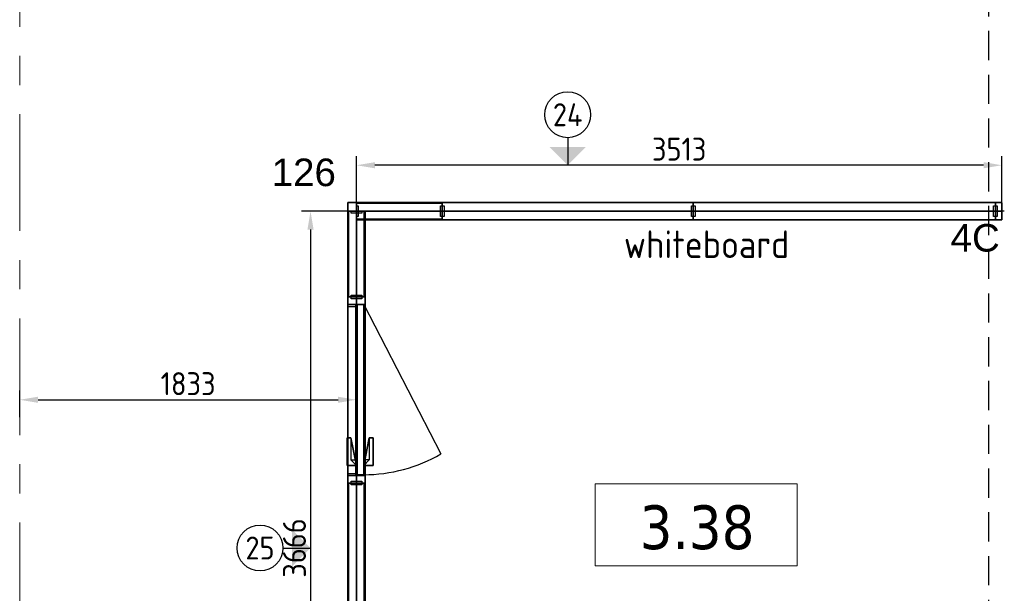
# Model space of a CAD drawing. Extents: x 3165 to 57695, y -7842 to 39081.
# Tile 93 of 248: x 48517 to 53876, y 9915 to 13036. Entities that reach past the tile are written whole.
import ezdxf
from ezdxf.enums import TextEntityAlignment as Align

# ---------------------------------------------------------------- set-up
doc = ezdxf.new("R2010")
doc.units = 0
doc.header["$LTSCALE"] = 50
doc.header["$PDSIZE"] = -5
doc.linetypes.add('HIDDEN2', pattern=[4.7625, 3.175, -1.5875])
doc.linetypes.add('Onderlegger 3e verdieping$0$stramien', pattern=[22.225, 12.7, -3.175, 3.175, -3.175])
doc.layers.get('0').update_dxf_attribs({"linetype": 'CONTINUOUS'})
doc.layers.get('DEFPOINTS').update_dxf_attribs({"linetype": 'CONTINUOUS'})
for name, color, linetype in [('AS-A38--_F----5', 2, 'CONTINUOUS'), ('AS-A38--_F---4-', 9, 'CONTINUOUS'), ('AS-A38-L_F----5', 7, 'CONTINUOUS'), ('AS-I38-E_F----5_Deuren', 7, 'CONTINUOUS'), ('AS-I38-M_F----5_Deurmodulen', 7, 'CONTINUOUS'), ('AS-I38-M_F----5_Hoekaansluitingen', 7, 'CONTINUOUS'), ('AS-I38-M_F----5_Muuraansluitingen', 7, 'CONTINUOUS'), ('AS-I38-M_F----5_Wandmodulen', 7, 'CONTINUOUS'), ('AS-L32--_F----5', 84, 'CONTINUOUS'), ('AS-L32--_F---4-', 84, 'CONTINUOUS'), ('AS-L32--_F-23--', 84, 'CONTINUOUS'), ('AS-L32--_F123--', 84, 'CONTINUOUS'), ('AS-L38--', 7, 'CONTINUOUS'), ('AS-L38--_F----5', 7, 'CONTINUOUS'), ('AS-L38--_F---4-', 7, 'CONTINUOUS'), ('AS-L38--_F-23--', 3, 'CONTINUOUS'), ('AS-L38--_F1----', 2, 'CONTINUOUS'), ('AS-L38--_F1-----', 2, 'CONTINUOUS'), ('AS-L38--_F123--', 7, 'CONTINUOUS'), ('AS-L38GL_F---4-', 2, 'CONTINUOUS'), ('AS-L38GL_F123--', 3, 'CONTINUOUS'), ('AS-M38--_F123--_Wandlengte', 1, 'CONTINUOUS'), ('AS-T38--_F----5', 7, 'CONTINUOUS'), ('AS-T38--_F-23--', 7, 'CONTINUOUS'), ('IWTEKST', 2, 'CONTINUOUS')]:
    doc.layers.add(name, color=color, linetype=linetype)
doc.layers.add('AS-I38-1_F----5', color=2, linetype='CONTINUOUS', plot=False)
doc.layers.add('IWHARTWAND', color=6, linetype='CONTINUOUS', plot=False)
doc.layers.add('Onderlegger 3e verdieping$0$A-AREA-IDEN', color=8, linetype='CONTINUOUS', lineweight=18)
doc.layers.add('Onderlegger 3e verdieping$0$S-GRID', color=8, linetype='CONTINUOUS', lineweight=18)
doc.styles.add('Onderlegger 3e verdieping$0$Tahoma_1', font='TAHOMA.TTF', dxfattribs={"height": 238.040123})
doc.styles.get("Standard").update_dxf_attribs({"font": 'isocp.shx'})
doc.dimstyles.new('CWall_F2_Wandlengte', dxfattribs={"dimscale": 50, "dimtxt": 2.5, "dimasz": 2, "dimexe": 1, "dimexo": 1, "dimgap": 0.5, "dimtad": 1, "dimdec": 0, "dimdsep": 46, "dimtxsty": 'Standard', "dimcen": 2.5, "dimclrt": 2, "dimadec": 0, "dimazin": 0, "dimtfac": 1, "dimtdec": 0, "dimtix": 1, "dimtmove": 2, "dimatfit": 0, "dimfxl": 0, "dimtolj": 1, "dimtzin": 0, "dimarcsym": 0})
pattern_1 = [(60, (160, 2090), (-43300, 25000), [300, -50000]), (60, (230, 2164), (-43300, 25000), [100, -50000]), (60, (187, 2190), (-43300, 25000), [100, -50000]), (150, (320, 2170), (-25000, -43300), [200, -50000])]
pattern_2 = [(0, (233.25, 1360), (29.766, 59.531), [0, -59.531])]
pattern_3 = [(60, (160, 1230), (-43300, 25000), [300, -50000]), (60, (230, 1304), (-43300, 25000), [100, -50000]), (60, (187, 1330), (-43300, 25000), [100, -50000]), (150, (320, 1310), (-25000, -43300), [200, -50000])]
pattern_4 = [(60, (160, 370), (-43300, 25000), [300, -50000]), (60, (230, 444), (-43300, 25000), [100, -50000]), (60, (187, 470), (-43300, 25000), [100, -50000]), (150, (320, 450), (-25000, -43300), [200, -50000])]
pattern_5 = [(60, (793, 2090), (-43300, 25000), [300, -50000]), (60, (865, 2164), (-43300, 25000), [100, -50000]), (60, (820, 2190), (-43300, 25000), [100, -50000]), (150, (955, 2170), (-25000, -43300), [200, -50000])]
pattern_6 = [(0, (868.25, 1360), (29.7656, 59.5312), [0, -59.5312])]
pattern_7 = [(60, (793, 1230), (-43300, 25000), [300, -50000]), (60, (865, 1304), (-43300, 25000), [100, -50000]), (60, (820, 1330), (-43300, 25000), [100, -50000]), (150, (955, 1310), (-25000, -43300), [200, -50000])]
pattern_8 = [(60, (793, 370), (-43300, 25000), [300, -50000]), (60, (865, 444), (-43300, 25000), [100, -50000]), (60, (820, 470), (-43300, 25000), [100, -50000]), (150, (955, 450), (-25000, -43300), [200, -50000])]

# ---------------------------------------------------------------- blocks, each defined once
blk = doc.blocks.new('Onderlegger 3e verdieping$0$00_KU ruimtetag groot - 00_KU ruimtetag groot-3653893-Plotview 3e Verdieping - schaal 1 op 100')
at = {"layer": 'Onderlegger 3e verdieping$0$A-AREA-IDEN'}
for p, q in [((5.5, 2.164), (-5.5, 2.164)), ((-5.5, 2.164), (-5.5, -2.302)), ((5.5, -2.302), (5.5, 2.164)), ((-5.5, -2.302), (5.5, -2.302))]:
    blk.add_line(p, q, dxfattribs=at)
blk = doc.blocks.new('Onderlegger 3e verdieping')
at = {"layer": 'Onderlegger 3e verdieping$0$S-GRID', "linetype": 'Onderlegger 3e verdieping$0$stramien'}
blk.add_line((48516.6, 38080.6), (48516.6, 989.5), dxfattribs=at)
at = {"layer": 'Onderlegger 3e verdieping$0$A-AREA-IDEN', "xscale": 99.99999999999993, "yscale": 99.99999999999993, "zscale": 99.99999999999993}
blk.add_blockref('Onderlegger 3e verdieping$0$00_KU ruimtetag groot - 00_KU ruimtetag groot-3653893-Plotview 3e Verdieping - schaal 1 op 100', (52198.7, 10293.9), dxfattribs=at)
at = {"layer": 'Onderlegger 3e verdieping$0$A-AREA-IDEN', "insert": (52203.3, 10393.2), "char_height": 238.04, "width": 768, "attachment_point": 2, "line_spacing_factor": 1.000232, "style": 'Onderlegger 3e verdieping$0$Tahoma_1'}
blk.add_mtext('3.38', dxfattribs=at)
blk = doc.blocks.new('QHK-15--_CTA01')
at = {"layer": 'AS-L38--_F----5', "linetype": 'HIDDEN2'}
blk.add_line((0, 0), (0, 0, 2700), dxfattribs=at)
at = {"layer": 'AS-L38--_F---4-'}
blk.add_line((-47.5, 47.5), (-47.5, 47.5, 2700), dxfattribs=at)
for points, invisible_edges in [([(0, 47.5, 2700), (0, -47.5, 2700), (47.5, -47.5, 2700), (-47.5, 47.5, 2700)], 4), ([(47.5, -47.5, 2700), (-47.5, 47.5, 2700), (-47.5, 0, 2700), (47.5, 0, 2700)], 1), ([(47.5, 0), (47.5, 0, 60), (47.5, -47.5, 60), (47.5, -47.5)], 1), ([(47.5, 0, 2660), (47.5, 0, 2700), (47.5, -47.5, 2700), (47.5, -47.5, 2660)], 1), ([(47.5, -47.5), (47.5, -47.5, 60), (0, -47.5, 60), (0, -47.5)], 4), ([(47.5, -47.5, 2660), (47.5, -47.5, 2700), (0, -47.5, 2700), (0, -47.5, 2660)], 4)]:
    blk.add_3dface(points, dxfattribs=dict(at, invisible_edges=invisible_edges))
for points in [[(47.5, 0, 60), (47.5, 0, 2660), (47.5, -47.5, 2660), (47.5, -47.5, 60)], [(47.5, -47.5, 60), (47.5, -47.5, 2660), (0, -47.5, 2660), (0, -47.5, 60)]]:
    blk.add_3dface(points, dxfattribs=at)
at = {"layer": 'AS-L38--_F123--'}
blk.add_lwpolyline([(0, -47.5), (47.5, -47.5), (47.5, 0)], dxfattribs=at)
at = {"layer": 'DEFPOINTS'}
blk.add_point((0, 0, 2700), dxfattribs=at)
at = {"layer": 'AS-I38-M_F----5_Hoekaansluitingen', "extrusion": (1, -6.12303e-17, 0)}
blk.add_text('D126', height=125, rotation=90, dxfattribs=at).set_placement((0, 2750), align=Align.MIDDLE_LEFT)
at = {"layer": 'AS-I38-M_F----5_Hoekaansluitingen', "extrusion": (0, -1, 0)}
blk.add_text('D126', height=125, rotation=90, dxfattribs=at).set_placement((0, 2750), align=Align.MIDDLE_LEFT)
blk = doc.blocks.new('WandNr2-_CTA01')
at = {"layer": 'AS-T38--_F-23--', "color": 0, "linetype": 'ByBlock'}
blk.add_line((0, -5), (0, -2), dxfattribs=at)
blk.add_circle((0, -7.5), 2.5, dxfattribs=at)
blk.add_solid([(0, -2), (2, -4), (-2, -4)], dxfattribs=at)
blk.add_attdef('WANDNR', text='', height=2.5, dxfattribs=at).set_placement((0, -7.5), align=Align.MIDDLE)
blk = doc.blocks.new('WandNr5o_CTA01')
at = {"layer": 'AS-T38--_F----5', "color": 0, "linetype": 'ByBlock'}
blk.add_circle((0, -18), 2.5, dxfattribs=at)
blk.add_attdef('WANDNR', text='', height=2.5, dxfattribs=at).set_placement((0, -18), align=Align.MIDDLE)
blk = doc.blocks.new('BvnAans-_CTA01')
at = {"layer": 'AS-L38--_F----5', "color": 0, "invisible_edges": 10}
blk.add_3dface([(0, 0), (1, 0), (1, 0, 1), (0, 0, 1)], dxfattribs=at)
at = {"layer": 'AS-L38--_F---4-', "invisible_edges": 10}
for points in [[(0, 0.5), (1, 0.5), (1, 0.5, 1), (0, 0.5, 1)], [(0, -0.5), (1, -0.5), (1, -0.5, 1), (0, -0.5, 1)]]:
    blk.add_3dface(points, dxfattribs=at)
at = {"layer": 'AS-L38--_F---4-'}
blk.add_3dface([(0, -0.5, 1), (0, 0.5, 1), (1, 0.5, 1), (1, -0.5, 1)], dxfattribs=at)
blk = doc.blocks.new('Q0WDSTL-_CTA01')
at = {"layer": 'AS-L38--_F-23--'}
for p, q in [((0, 0.3), (0, 0.5)), ((0, -0.3), (0, -0.5))]:
    blk.add_line(p, q, dxfattribs=at)
at = {"layer": 'AS-L38--_F-23--', "color": 1}
blk.add_lwpolyline([(0, 0.3), (1, 0.3), (1, -0.3), (0, -0.3)], dxfattribs=at)
at = {"layer": 'AS-L38--_F1-----'}
blk.add_lwpolyline([(0, 0.5), (0, -0.5)], dxfattribs=at)
blk = doc.blocks.new('3ADRDRP-_CTA01')
at = {"layer": 'AS-L38--_F----5', "color": 0}
blk.add_3dface([(0, 0), (1, 0), (1, 0, 1), (0, 0, 1)], dxfattribs=at)
at = {"layer": 'AS-L38--_F---4-'}
mesh = blk.add_polymesh((6, 3), dxfattribs=at)
for k, corner in enumerate([(1, -0.5, 1), (1, -0.5), (1, -0.5), (0, -0.5, 1), (0, -0.5), (0, -0.5), (0, 0.5, 1), (0, 0.5), (0, -0.5), (1, 0.5, 1), (1, 0.5), (1, -0.5), (1, 0.5, 1), (1, 0.5, 1), (1, -0.5, 1), (0, 0.5, 1), (0, 0.5, 1), (0, -0.5, 1)]):
    mesh.set_mesh_vertex(divmod(k, 3), corner)
blk = doc.blocks.new('Q0DRSTL-_CTA01')
at = {"layer": 'AS-L38--_F----5', "color": 0}
blk.add_3dface([(0, 0), (1, 0), (1, 0, 1), (0, 0, 1)], dxfattribs=at)
at = {"layer": 'AS-L38--_F-23--', "color": 0}
for p, q in [((0, 0.5), (0, 0.3)), ((1, 0.5), (1, 0)), ((1, 0), (1.25, 0)), ((0, -0.5), (0, -0.3))]:
    blk.add_line(p, q, dxfattribs=at)
for points in [[(1, 0.5), (0, 0.5)], [(0, -0.5), (1.25, -0.5), (1.25, 0)]]:
    blk.add_lwpolyline(points, dxfattribs=at)
at = {"layer": 'AS-L38--_F1----', "color": 0}
blk.add_lwpolyline([(0, -0.5), (1, -0.5), (1, 0.5), (0, 0.5)], close=True, dxfattribs=at)
at = {"layer": 'AS-L38--_F---4-'}
mesh = blk.add_polymesh((6, 3), dxfattribs=at)
for k, corner in enumerate([(1, -0.5, 1), (1, -0.5), (1, -0.5), (0, -0.5, 1), (0, -0.5), (0, -0.5), (0, 0.5, 1), (0, 0.5), (0, -0.5), (1, 0.5, 1), (1, 0.5), (1, -0.5), (1, 0.5, 1), (1, 0.5, 1), (1, -0.5, 1), (0, 0.5, 1), (0, 0.5, 1), (0, -0.5, 1)]):
    mesh.set_mesh_vertex(divmod(k, 3), corner)
blk = doc.blocks.new('ddch1---_CTA01')
at = {"layer": 'AS-L32--_F----5', "color": 1}
for p, q in [((0, 0.075), (1, 0.075, 0.5)), ((1, 0.075, 0.5), (0, 0.075, 1))]:
    blk.add_line(p, q, dxfattribs=at)
at = {"layer": 'AS-L32--_F----5', "color": 1, "linetype": 'HIDDEN2'}
for p, q in [((0, -0.075), (1, -0.075, 0.5)), ((1, -0.075, 0.5), (0, -0.075, 1))]:
    blk.add_line(p, q, dxfattribs=at)
at = {"layer": 'AS-L32--_F----5'}
blk.add_3dface([(0, 0), (0, 0, 1), (1, 0, 1), (1, 0)], dxfattribs=at)
at = {"layer": 'AS-L32--_F---4-'}
for points in [[(0, 1), (0, 1, 1), (1, 1, 1), (1, 1)], [(0, 1), (0, 0), (0, 0, 1), (0, 1, 1)], [(0, 0, 1), (0, 1, 1), (1, 1, 1), (1, 0, 1)], [(1, 1, 1), (1, 0, 1), (1, 0), (1, 1)], [(0, 0), (0, 0, 1), (1, 0, 1), (1, 0)]]:
    blk.add_3dface(points, dxfattribs=at)
at = {"layer": 'AS-L32--_F123--', "color": 1}
blk.add_line((0, 1), (0.8776, 11.4994), dxfattribs=at)
at = {"layer": 'AS-L32--_F123--'}
for p, q in [((1, 1), (0, 1)), ((0, 1), (0, 0)), ((1, 0), (1, 1)), ((0, 0), (1, 0))]:
    blk.add_line(p, q, dxfattribs=at)
at = {"layer": 'AS-L32--_F123--', "color": 1}
blk.add_ellipse((0, 1), major_axis=(0, 21.9), ratio=0.045662, start_param=-1.570796, end_param=-1.070796, dxfattribs=at)
at = {"layer": 'DEFPOINTS'}
blk.add_point((0, 0), dxfattribs=at)
blk.add_point((0, 0), dxfattribs=at)
blk = doc.blocks.new('KlnkRcht_CTA01')
at = {"layer": 'AS-L32--_F----5'}
blk.add_polyline3d([(-0.5, 0, -0.5), (0.5, 0, -0.5), (0.5, 0, 0.5), (-0.5, 0, 0.5)], close=True, dxfattribs=at)
at = {"layer": 'AS-L32--_F-23--'}
for p, q in [((0.3, -0.6, -0.5), (0.3, 0, -0.5)), ((0.5, 0, -0.5), (0.5, -1, -0.5)), ((-0.5, -1, -0.5), (-0.5, -0.6, -0.5)), ((-0.5, -0.6, -0.5), (0.3, -0.6, -0.5)), ((0.5, -1, -0.5), (-0.5, -1, -0.5))]:
    blk.add_line(p, q, dxfattribs=at)
at = {"layer": 'AS-L32--_F---4-'}
mesh = blk.add_polyface(dxfattribs=at)
corners = [(0.5, 0, -0.5), (0.5, -1, -0.5), (-0.5, -1, -0.5), (-0.5, -0.6, -0.5), (0.3, -0.6, -0.5), (0.3, 0, -0.5), (0.5, 0, 0.5), (0.5, -1, 0.5), (-0.5, -1, 0.5), (-0.5, -0.6, 0.5), (0.3, -0.6, 0.5), (0.3, 0, 0.5)]
mesh.append_faces([[corners[k] for k in face] for face in [(0, 1, 7, 6), (1, 2, 8, 7), (2, 3, 9, 8)]])
mesh.append_faces([[corners[k] for k in face] for face in [(6, 10, 11)]], dxfattribs={"vtx0": -1})
mesh.append_faces([[corners[k] for k in face] for face in [(6, 9, 10)]], dxfattribs={"vtx0": -1, "vtx2": -1})
mesh.append_faces([[corners[k] for k in face] for face in [(6, 7, 8, 9)]], dxfattribs={"vtx3": -1})
blk = doc.blocks.new('QDR-14--_CTA01')
at = {"layer": 'DEFPOINTS'}
blk.add_point((0, 0, 2700), dxfattribs=at)
at = {"layer": 'AS-L38--'}
for name, p, xscale, yscale, zscale in [('ddch1---_CTA01', (41.5, 0, 10), 926, 40, 2585), ('KlnkRcht_CTA01', (842.5, 40, 1050), 150, -50, 20), ('BvnAans-_CTA01', (0, 0, 2660), 1013, 95, 40), ('Q0WDSTL-_CTA01', (0, 0), 10, 95, 10), ('3ADRDRP-_CTA01', (0, 0, 2595), 1013, 95, 65), ('Q0DRSTL-_CTA01', (0, 0), 41.5, 95, 2595), ('KlnkRcht_CTA01', (842.5, 0, 1050), 150, 50, 20), ('Q0DRSTL-_CTA01', (1013, 0), -41.5, 95, 2595)]:
    blk.add_blockref(name, p, dxfattribs=dict(at, xscale=xscale, yscale=yscale, zscale=zscale))
at = {"layer": 'AS-L38--', "xscale": 10, "yscale": 95, "zscale": 10, "rotation": 180}
blk.add_blockref('Q0WDSTL-_CTA01', (1013, 0), dxfattribs=at)
at = {"layer": 'AS-I38-E_F----5_Deuren', "extrusion": (0, -1, 0)}
blk.add_text('926x2585', height=90, dxfattribs=at).set_placement((959, 175), align=Align.BOTTOM_RIGHT)
at = {"layer": 'AS-I38-M_F----5_Deurmodulen', "extrusion": (0, -1, 0)}
blk.add_text('DA', height=125, rotation=90, dxfattribs=at).set_placement((506.5, 2750), align=Align.MIDDLE_LEFT)
blk = doc.blocks.new('OndrAans_CTA01')
at = {"layer": 'AS-L38--_F----5', "color": 0, "invisible_edges": 10}
blk.add_3dface([(0, 0), (1, 0), (1, 0, 1), (0, 0, 1)], dxfattribs=at)
at = {"layer": 'AS-L38--_F---4-', "invisible_edges": 10}
for points in [[(0, 0.5), (1, 0.5), (1, 0.5, 1), (0, 0.5, 1)], [(0, -0.5), (1, -0.5), (1, -0.5, 1), (0, -0.5, 1)]]:
    blk.add_3dface(points, dxfattribs=at)
at = {"layer": 'AS-L38--_F123--', "color": 0}
blk.add_3dface([(0, -0.5), (1, -0.5), (1, 0.5), (0, 0.5)], dxfattribs=at)
blk = doc.blocks.new('D1------_CTA01')
at = {"layer": 'AS-L38--_F----5', "color": 0}
blk.add_3dface([(0, 0), (1, 0), (1, 0, 1), (0, 0, 1)], dxfattribs=at)
at = {"layer": 'AS-L38--_F---4-'}
for points in [[(0, 0.5), (1, 0.5), (1, 0.5, 1), (0, 0.5, 1)], [(0, -0.5), (1, -0.5), (1, -0.5, 1), (0, -0.5, 1)]]:
    blk.add_3dface(points, dxfattribs=at)
blk = doc.blocks.new('QWND85--_CTA01')
at = {"layer": 'AS-A38--_F----5', "extrusion": (0, -1, 0)}
h = blk.add_hatch(dxfattribs=at)
h.set_pattern_fill('BRASS', color=256, scale=50, style=0)
h.set_pattern_definition([(0, (1024.88, 1150), (0, 317.5), []), (0, (1024.88, 1308.75), (0, 317.5), [158.75, -79.375])])
h.paths.add_polyline_path([(0, 940), (1366.5, 940), (1366.5, 1780)])
h = blk.add_hatch(dxfattribs=at)
h.set_pattern_fill('CROSS', color=256, scale=5, style=0)
h.set_pattern_definition([(0, (341.625, 1570), (31.75, 31.75), [15.875, -47.625]), (90, (349.562, 1562.062), (-31.75, 31.75), [15.875, -47.625])])
h.paths.add_polyline_path([(0, 940), (1366.5, 1780), (0, 1780)])
at = {"layer": 'AS-A38--_F---4-', "extrusion": (0, -1, 0)}
h = blk.add_hatch(dxfattribs=at)
h.set_pattern_fill('BRASS', color=256, scale=50, style=0)
h.set_pattern_definition([(0, (683.25, 1360), (0, 317.5), []), (0, (683.25, 1518.75), (0, 317.5), [158.75, -79.375])])
h.paths.add_polyline_path([(0, 940), (1366.5, 940), (1366.5, 1780), (0, 1780)])
h = blk.add_hatch(dxfattribs=at)
h.set_pattern_fill('CROSS', color=256, scale=5, style=0)
h.set_pattern_definition([(0, (683.25, 1360), (31.75, 31.75), [15.875, -47.625]), (90, (691.188, 1352.062), (-31.75, 31.75), [15.875, -47.625])])
h.paths.add_polyline_path([(0, 940), (1366.5, 940), (1366.5, 1780), (0, 1780)])
at = {"layer": 'AS-A38-L_F----5', "extrusion": (0, -1, 0)}
blk.add_line((0, 0, 940), (1366.5, 0, 1780), dxfattribs=at)
at = {"layer": 'DEFPOINTS'}
blk.add_point((0, 0, 2700), dxfattribs=at)
at = {"layer": 'AS-L38--', "yscale": 95}
for name, p, xscale, zscale in [('BvnAans-_CTA01', (0, 0, 2660), 1366.5, 40), ('OndrAans_CTA01', (0, 0), 1366.5, 60), ('Q0WDSTL-_CTA01', (0, 0), 10, 10), ('D1------_CTA01', (0, 0, 1780), 1366.5, 880), ('D1------_CTA01', (0, 0, 940), 1366.5, 840), ('D1------_CTA01', (0, 0, 60), 1366.5, 880)]:
    blk.add_blockref(name, p, dxfattribs=dict(at, xscale=xscale, zscale=zscale))
at = {"layer": 'AS-L38--', "xscale": 10, "yscale": 95, "zscale": 10, "rotation": 180}
blk.add_blockref('Q0WDSTL-_CTA01', (1366.5, 0), dxfattribs=at)
at = {"layer": 'AS-I38-1_F----5', "extrusion": (0, -1, 0)}
blk.add_text('2', height=90, dxfattribs=at).set_placement((40, 130))
at = {"layer": 'AS-I38-M_F----5_Wandmodulen', "extrusion": (0, -1, 0)}
blk.add_text('AH-Z2', height=125, rotation=90, dxfattribs=at).set_placement((683.2, 2750), align=Align.MIDDLE_LEFT)
blk = doc.blocks.new('QPGLAS--_CTA01')
at = {"layer": 'AS-L38--_F----5', "color": 0}
blk.add_3dface([(0, 0), (1, 0), (1, 0, 1), (0, 0, 1)], dxfattribs=at)
at = {"layer": 'AS-L38GL_F123--'}
blk.add_line((0, 0), (1, 0), dxfattribs=at)
at = {"layer": 'AS-L38GL_F---4-'}
mesh = blk.add_polymesh((6, 3), dxfattribs=at)
for k, corner in enumerate([(1, -0.45, 1), (1, -0.45), (1, -0.45), (0, -0.45, 1), (0, -0.45), (0, -0.45), (0, 0.45, 1), (0, 0.45), (0, -0.45), (1, 0.45, 1), (1, 0.45), (1, -0.45), (1, 0.45, 1), (1, 0.45, 1), (1, -0.45, 1), (0, 0.45, 1), (0, 0.45, 1), (0, -0.45, 1)]):
    mesh.set_mesh_vertex(divmod(k, 3), corner)
blk = doc.blocks.new('O4------_CTA01')
blk.add_blockref('QPGLAS--_CTA01', (0, 0))
blk = doc.blocks.new('QWND49--_CTA01')
at = {"layer": 'AS-A38--_F----5', "extrusion": (0, -1, 0)}
h = blk.add_hatch(dxfattribs=at)
h.set_pattern_fill('GLAS2', color=256, scale=50, angle=60, style=0, pattern_type=2)
h.set_pattern_definition(pattern_1)
h.paths.add_polyline_path([(0, 1780), (466.5, 1780), (466.5, 2660), (0, 2660)])
h = blk.add_hatch(dxfattribs=at)
h.set_pattern_fill('GLAS2', color=256, scale=50, angle=60, style=0, pattern_type=2)
h.set_pattern_definition(pattern_3)
h.paths.add_polyline_path([(0, 940), (466.5, 940), (466.5, 1780), (0, 1780)])
h = blk.add_hatch(dxfattribs=at)
h.set_pattern_fill('GLAS2', color=256, scale=50, angle=60, style=0, pattern_type=2)
h.set_pattern_definition(pattern_4)
h.paths.add_polyline_path([(0, 60), (466.5, 60), (466.5, 940), (0, 940)])
h = blk.add_hatch(dxfattribs=at)
h.set_pattern_fill('DOTS', color=256, scale=37.5, style=0)
h.set_pattern_definition(pattern_2)
h.paths.add_polyline_path([(10, 950), (456.5, 950), (456.5, 1770), (10, 1770)])
at = {"layer": 'AS-A38--_F---4-', "extrusion": (0, -1, 0)}
h = blk.add_hatch(dxfattribs=at)
h.set_pattern_fill('GLAS2', color=256, scale=50, angle=60, style=0, pattern_type=2)
h.set_pattern_definition(pattern_1)
h.paths.add_polyline_path([(0, 1780), (466.5, 1780), (466.5, 2660), (0, 2660)])
h = blk.add_hatch(dxfattribs=at)
h.set_pattern_fill('GLAS2', color=256, scale=50, angle=60, style=0, pattern_type=2)
h.set_pattern_definition(pattern_3)
h.paths.add_polyline_path([(0, 940), (466.5, 940), (466.5, 1780), (0, 1780)])
h = blk.add_hatch(dxfattribs=at)
h.set_pattern_fill('GLAS2', color=256, scale=50, angle=60, style=0, pattern_type=2)
h.set_pattern_definition(pattern_4)
h.paths.add_polyline_path([(0, 60), (466.5, 60), (466.5, 940), (0, 940)])
h = blk.add_hatch(dxfattribs=at)
h.set_pattern_fill('DOTS', color=256, scale=37.5, style=0)
h.set_pattern_definition(pattern_2)
h.paths.add_polyline_path([(10, 950), (456.5, 950), (456.5, 1770), (10, 1770)])
h = blk.add_hatch(dxfattribs=at)
h.set_pattern_fill('GLAS2', color=256, scale=50, angle=60, style=0, pattern_type=2)
h.set_pattern_definition(pattern_1)
h.paths.add_polyline_path([(0, 1780), (466.5, 1780), (466.5, 2660), (0, 2660)])
h = blk.add_hatch(dxfattribs=at)
h.set_pattern_fill('GLAS2', color=256, scale=50, angle=60, style=0, pattern_type=2)
h.set_pattern_definition(pattern_3)
h.paths.add_polyline_path([(0, 940), (466.5, 940), (466.5, 1780), (0, 1780)])
h = blk.add_hatch(dxfattribs=at)
h.set_pattern_fill('GLAS2', color=256, scale=50, angle=60, style=0, pattern_type=2)
h.set_pattern_definition(pattern_4)
h.paths.add_polyline_path([(0, 60), (466.5, 60), (466.5, 940), (0, 940)])
h = blk.add_hatch(dxfattribs=at)
h.set_pattern_fill('DOTS', color=256, scale=37.5, style=0)
h.set_pattern_definition(pattern_2)
h.paths.add_polyline_path([(10, 950), (456.5, 950), (456.5, 1770), (10, 1770)])
at = {"layer": 'DEFPOINTS'}
blk.add_point((0, 0, 2700), dxfattribs=at)
at = {"layer": 'AS-L38--', "yscale": 95}
for name, p, xscale, zscale in [('BvnAans-_CTA01', (0, 0, 2660), 466.5, 40), ('OndrAans_CTA01', (0, 0), 466.5, 60), ('Q0WDSTL-_CTA01', (0, 0), 10, 10), ('O4------_CTA01', (0, 0, 1780), 466.5, 880), ('O4------_CTA01', (0, 0, 940), 466.5, 840), ('O4------_CTA01', (0, 0, 60), 466.5, 880)]:
    blk.add_blockref(name, p, dxfattribs=dict(at, xscale=xscale, zscale=zscale))
at = {"layer": 'AS-L38--', "xscale": 10, "yscale": 95, "zscale": 10, "rotation": 180}
blk.add_blockref('Q0WDSTL-_CTA01', (466.5, 0), dxfattribs=at)
at = {"layer": 'AS-I38-1_F----5', "extrusion": (0, -1, 0)}
blk.add_text('98', height=90, dxfattribs=at).set_placement((40, 130))
at = {"layer": 'AS-I38-M_F----5_Wandmodulen', "extrusion": (0, -1, 0)}
blk.add_text('GH', height=125, rotation=90, dxfattribs=at).set_placement((233.2, 2750), align=Align.MIDDLE_LEFT)
blk = doc.blocks.new('QWND72--_CTA01')
at = {"layer": 'AS-A38--_F----5', "extrusion": (0, -1, 0)}
h = blk.add_hatch(dxfattribs=at)
h.set_pattern_fill('GLAS2', color=256, scale=50, angle=60, style=0, pattern_type=2)
h.set_pattern_definition(pattern_1)
h.paths.add_polyline_path([(0, 1780), (466.5, 1780), (466.5, 2660), (0, 2660)])
h = blk.add_hatch(dxfattribs=at)
h.set_pattern_fill('GLAS2', color=256, scale=50, angle=60, style=0, pattern_type=2)
h.set_pattern_definition(pattern_3)
h.paths.add_polyline_path([(0, 940), (466.5, 940), (466.5, 1780), (0, 1780)])
h = blk.add_hatch(dxfattribs=at)
h.set_pattern_fill('GLAS2', color=256, scale=50, angle=60, style=0, pattern_type=2)
h.set_pattern_definition(pattern_4)
h.paths.add_polyline_path([(0, 60), (466.5, 60), (466.5, 940), (0, 940)])
h = blk.add_hatch(dxfattribs=at)
h.set_pattern_fill('DOTS', color=256, scale=37.5, style=0)
h.set_pattern_definition(pattern_2)
h.paths.add_polyline_path([(10, 950), (456.5, 950), (456.5, 1770), (10, 1770)])
at = {"layer": 'AS-A38--_F---4-', "extrusion": (0, -1, 0)}
h = blk.add_hatch(dxfattribs=at)
h.set_pattern_fill('GLAS2', color=256, scale=50, angle=60, style=0, pattern_type=2)
h.set_pattern_definition(pattern_1)
h.paths.add_polyline_path([(0, 1780), (466.5, 1780), (466.5, 2660), (0, 2660)])
h = blk.add_hatch(dxfattribs=at)
h.set_pattern_fill('GLAS2', color=256, scale=50, angle=60, style=0, pattern_type=2)
h.set_pattern_definition(pattern_3)
h.paths.add_polyline_path([(0, 940), (466.5, 940), (466.5, 1780), (0, 1780)])
h = blk.add_hatch(dxfattribs=at)
h.set_pattern_fill('GLAS2', color=256, scale=50, angle=60, style=0, pattern_type=2)
h.set_pattern_definition(pattern_4)
h.paths.add_polyline_path([(0, 60), (466.5, 60), (466.5, 940), (0, 940)])
h = blk.add_hatch(dxfattribs=at)
h.set_pattern_fill('DOTS', color=256, scale=37.5, style=0)
h.set_pattern_definition(pattern_2)
h.paths.add_polyline_path([(10, 950), (456.5, 950), (456.5, 1770), (10, 1770)])
h = blk.add_hatch(dxfattribs=at)
h.set_pattern_fill('GLAS2', color=256, scale=50, angle=60, style=0, pattern_type=2)
h.set_pattern_definition(pattern_1)
h.paths.add_polyline_path([(0, 1780), (466.5, 1780), (466.5, 2660), (0, 2660)])
h = blk.add_hatch(dxfattribs=at)
h.set_pattern_fill('GLAS2', color=256, scale=50, angle=60, style=0, pattern_type=2)
h.set_pattern_definition(pattern_3)
h.paths.add_polyline_path([(0, 940), (466.5, 940), (466.5, 1780), (0, 1780)])
h = blk.add_hatch(dxfattribs=at)
h.set_pattern_fill('GLAS2', color=256, scale=50, angle=60, style=0, pattern_type=2)
h.set_pattern_definition(pattern_4)
h.paths.add_polyline_path([(0, 60), (466.5, 60), (466.5, 940), (0, 940)])
h = blk.add_hatch(dxfattribs=at)
h.set_pattern_fill('DOTS', color=256, scale=37.5, style=0)
h.set_pattern_definition(pattern_2)
h.paths.add_polyline_path([(10, 950), (456.5, 950), (456.5, 1770), (10, 1770)])
at = {"layer": 'DEFPOINTS'}
blk.add_point((0, 0, 2700), dxfattribs=at)
at = {"layer": 'AS-L38--', "yscale": 95}
for name, p, xscale, zscale in [('BvnAans-_CTA01', (0, 0, 2660), 466.5, 40), ('OndrAans_CTA01', (0, 0), 466.5, 60), ('Q0WDSTL-_CTA01', (0, 0), 10, 10), ('O4------_CTA01', (0, 0, 940), 466.5, 840), ('O4------_CTA01', (0, 0, 1780), 466.5, 880), ('O4------_CTA01', (0, 0, 60), 466.5, 880)]:
    blk.add_blockref(name, p, dxfattribs=dict(at, xscale=xscale, zscale=zscale))
at = {"layer": 'AS-L38--', "xscale": 10, "yscale": 95, "zscale": 10, "rotation": 180}
blk.add_blockref('Q0WDSTL-_CTA01', (466.5, 0), dxfattribs=at)
at = {"layer": 'AS-I38-1_F----5', "extrusion": (0, -1, 0)}
blk.add_text('1', height=90, dxfattribs=at).set_placement((40, 130))
at = {"layer": 'AS-I38-M_F----5_Wandmodulen', "extrusion": (0, -1, 0)}
blk.add_text('GH', height=125, rotation=90, dxfattribs=at).set_placement((233.2, 2750), align=Align.MIDDLE_LEFT)
blk = doc.blocks.new('QWND73--_CTA01')
at = {"layer": 'AS-A38--_F----5', "extrusion": (0, -1, 0)}
h = blk.add_hatch(dxfattribs=at)
h.set_pattern_fill('GLAS2', color=256, scale=50, angle=60, style=0, pattern_type=2)
h.set_pattern_definition(pattern_5)
h.paths.add_polyline_path([(0, 1780), (1736.5, 1780), (1736.5, 2660), (0, 2660)])
h = blk.add_hatch(dxfattribs=at)
h.set_pattern_fill('GLAS2', color=256, scale=50, angle=60, style=0, pattern_type=2)
h.set_pattern_definition(pattern_7)
h.paths.add_polyline_path([(0, 940), (1736.5, 940), (1736.5, 1780), (0, 1780)])
h = blk.add_hatch(dxfattribs=at)
h.set_pattern_fill('GLAS2', color=256, scale=50, angle=60, style=0, pattern_type=2)
h.set_pattern_definition(pattern_8)
h.paths.add_polyline_path([(0, 60), (1736.5, 60), (1736.5, 940), (0, 940)])
h = blk.add_hatch(dxfattribs=at)
h.set_pattern_fill('DOTS', color=256, scale=37.5, style=0)
h.set_pattern_definition(pattern_6)
h.paths.add_polyline_path([(10, 950), (1726.5, 950), (1726.5, 1770), (10, 1770)])
at = {"layer": 'AS-A38--_F---4-', "extrusion": (0, -1, 0)}
h = blk.add_hatch(dxfattribs=at)
h.set_pattern_fill('GLAS2', color=256, scale=50, angle=60, style=0, pattern_type=2)
h.set_pattern_definition(pattern_5)
h.paths.add_polyline_path([(0, 1780), (1736.5, 1780), (1736.5, 2660), (0, 2660)])
h = blk.add_hatch(dxfattribs=at)
h.set_pattern_fill('GLAS2', color=256, scale=50, angle=60, style=0, pattern_type=2)
h.set_pattern_definition(pattern_7)
h.paths.add_polyline_path([(0, 940), (1736.5, 940), (1736.5, 1780), (0, 1780)])
h = blk.add_hatch(dxfattribs=at)
h.set_pattern_fill('GLAS2', color=256, scale=50, angle=60, style=0, pattern_type=2)
h.set_pattern_definition(pattern_8)
h.paths.add_polyline_path([(0, 60), (1736.5, 60), (1736.5, 940), (0, 940)])
h = blk.add_hatch(dxfattribs=at)
h.set_pattern_fill('DOTS', color=256, scale=37.5, style=0)
h.set_pattern_definition(pattern_6)
h.paths.add_polyline_path([(10, 950), (1726.5, 950), (1726.5, 1770), (10, 1770)])
h = blk.add_hatch(dxfattribs=at)
h.set_pattern_fill('GLAS2', color=256, scale=50, angle=60, style=0, pattern_type=2)
h.set_pattern_definition(pattern_5)
h.paths.add_polyline_path([(0, 1780), (1736.5, 1780), (1736.5, 2660), (0, 2660)])
h = blk.add_hatch(dxfattribs=at)
h.set_pattern_fill('GLAS2', color=256, scale=50, angle=60, style=0, pattern_type=2)
h.set_pattern_definition(pattern_7)
h.paths.add_polyline_path([(0, 940), (1736.5, 940), (1736.5, 1780), (0, 1780)])
h = blk.add_hatch(dxfattribs=at)
h.set_pattern_fill('GLAS2', color=256, scale=50, angle=60, style=0, pattern_type=2)
h.set_pattern_definition(pattern_8)
h.paths.add_polyline_path([(0, 60), (1736.5, 60), (1736.5, 940), (0, 940)])
h = blk.add_hatch(dxfattribs=at)
h.set_pattern_fill('DOTS', color=256, scale=37.5, style=0)
h.set_pattern_definition(pattern_6)
h.paths.add_polyline_path([(10, 950), (1726.5, 950), (1726.5, 1770), (10, 1770)])
at = {"layer": 'DEFPOINTS'}
blk.add_point((0, 0, 2700), dxfattribs=at)
at = {"layer": 'AS-L38--', "yscale": 95}
for name, p, xscale, zscale in [('BvnAans-_CTA01', (0, 0, 2660), 1736.5, 40), ('OndrAans_CTA01', (0, 0), 1736.5, 60), ('Q0WDSTL-_CTA01', (0, 0), 10, 10), ('O4------_CTA01', (0, 0, 940), 1736.5, 840), ('O4------_CTA01', (0, 0, 1780), 1736.5, 880), ('O4------_CTA01', (0, 0, 60), 1736.5, 880)]:
    blk.add_blockref(name, p, dxfattribs=dict(at, xscale=xscale, zscale=zscale))
at = {"layer": 'AS-L38--', "xscale": 10, "yscale": 95, "zscale": 10, "rotation": 180}
blk.add_blockref('Q0WDSTL-_CTA01', (1736.5, 0), dxfattribs=at)
at = {"layer": 'AS-I38-1_F----5', "extrusion": (0, -1, 0)}
blk.add_text('3', height=90, dxfattribs=at).set_placement((40, 130))
at = {"layer": 'AS-I38-M_F----5_Wandmodulen', "extrusion": (0, -1, 0)}
blk.add_text('GH', height=125, rotation=90, dxfattribs=at).set_placement((868.2, 2750), align=Align.MIDDLE_LEFT)
blk = doc.blocks.new('*D298')
at = {"layer": 'AS-M38--_F123--_Wandlengte', "color": 0, "lineweight": -2}
for p, q in [((48516.6, 10873.7), (48516.6, 11017.9)), ((50349.6, 10906.5), (50349.6, 11017.9)), ((48616.6, 10967.9), (50249.6, 10967.9))]:
    blk.add_line(p, q, dxfattribs=at)
at = {"layer": 'AS-M38--_F123--_Wandlengte', "color": 0}
for points in [[(48616.6, 10984.5), (48616.6, 10951.2), (48516.6, 10967.9)], [(50249.6, 10984.5), (50249.6, 10951.2), (50349.6, 10967.9)]]:
    blk.add_solid(points, dxfattribs=at)
at = {"layer": 'DEFPOINTS', "color": 0}
for p in [(50349.6, 10967.9), (50349.6, 10856.5, -300), (48516.6, 10823.7)]:
    blk.add_point(p, dxfattribs=at)
at = {"layer": 'AS-M38--_F123--_Wandlengte', "color": 2, "insert": (49433.1, 11055.4), "char_height": 125, "attachment_point": 5}
blk.add_mtext('\\A1;1833', dxfattribs=at)
blk = doc.blocks.new('QSRT15--_CTA01')
at = {"layer": 'AS-L38--_F----5', "invisible_edges": 4}
for points in [[(0, 0), (0, 0, 60), (35, 0, 60), (35, 0)], [(0, 0, 2660), (0, 0, 2700), (35, 0, 2700), (35, 0, 2660)]]:
    blk.add_3dface(points, dxfattribs=at)
at = {"layer": 'AS-L38--_F----5'}
blk.add_3dface([(0, 0, 60), (0, 0, 2660), (35, 0, 2660), (35, 0, 60)], dxfattribs=at)
at = {"layer": 'AS-L38--_F---4-', "invisible_edges": 4}
for points in [[(35, 47.5), (35, 47.5, 60), (0, 47.5, 60), (0, 47.5)], [(35, 47.5, 2660), (35, 47.5, 2700), (0, 47.5, 2700), (0, 47.5, 2660)], [(0, -47.5), (0, -47.5, 60), (35, -47.5, 60), (35, -47.5)], [(0, -47.5, 2660), (0, -47.5, 2700), (35, -47.5, 2700), (35, -47.5, 2660)]]:
    blk.add_3dface(points, dxfattribs=at)
at = {"layer": 'AS-L38--_F---4-'}
for points in [[(35, 47.5, 60), (35, 47.5, 2660), (0, 47.5, 2660), (0, 47.5, 60)], [(0, 47.5), (0, 47.5, 60), (0, -47.5, 60), (0, -47.5)], [(0, 47.5, 60), (0, 47.5, 2660), (0, -47.5, 2660), (0, -47.5, 60)], [(0, 47.5, 2660), (0, 47.5, 2700), (0, -47.5, 2700), (0, -47.5, 2660)], [(35, 47.5, 2700), (0, 47.5, 2700), (0, -47.5, 2700), (35, -47.5, 2700)], [(0, -47.5, 60), (0, -47.5, 2660), (35, -47.5, 2660), (35, -47.5, 60)]]:
    blk.add_3dface(points, dxfattribs=at)
at = {"layer": 'AS-L38--_F123--'}
blk.add_lwpolyline([(35, 47.5), (0, 47.5), (0, -47.5), (35, -47.5)], dxfattribs=at)
at = {"layer": 'DEFPOINTS'}
blk.add_point((0, 0, 2700), dxfattribs=at)
at = {"layer": 'AS-L38--', "xscale": 10, "yscale": 95, "zscale": 10, "rotation": 180}
blk.add_blockref('Q0WDSTL-_CTA01', (35, 0), dxfattribs=at)
at = {"layer": 'AS-I38-M_F----5_Muuraansluitingen', "extrusion": (0, -1, 0)}
blk.add_text('D4C', height=125, rotation=90, dxfattribs=at).set_placement((0, 2750), align=Align.MIDDLE_LEFT)
blk = doc.blocks.new('QWND10--_CTA01')
at = {"layer": 'AS-A38--_F----5', "extrusion": (0, -1, 0)}
h = blk.add_hatch(dxfattribs=at)
h.set_pattern_fill('ANSI31', color=256, scale=50, angle=135, style=0)
h.set_pattern_definition([(180, (1233.75, 1150), (-1e-14, -158.75), [])])
h.paths.add_polyline_path([(0, 940), (1645, 940), (1645, 1780)])
h = blk.add_hatch(dxfattribs=at)
h.set_pattern_fill('CROSS', color=256, scale=5, style=0)
h.set_pattern_definition([(0, (411.25, 1570), (31.75, 31.75), [15.875, -47.625]), (90, (419.188, 1562.062), (-31.75, 31.75), [15.875, -47.625])])
h.paths.add_polyline_path([(0, 940), (1645, 1780), (0, 1780)])
at = {"layer": 'AS-A38--_F---4-', "extrusion": (0, -1, 0)}
h = blk.add_hatch(dxfattribs=at)
h.set_pattern_fill('ANSI31', color=256, scale=50, angle=135, style=0)
h.set_pattern_definition([(180, (822.5, 1360), (-1e-14, -158.75), [])])
h.paths.add_polyline_path([(0, 940), (1645, 940), (1645, 1780), (0, 1780)])
h = blk.add_hatch(dxfattribs=at)
h.set_pattern_fill('CROSS', color=256, scale=5, style=0)
h.set_pattern_definition([(0, (822.5, 1360), (31.75, 31.75), [15.875, -47.625]), (90, (830.438, 1352.062), (-31.75, 31.75), [15.875, -47.625])])
h.paths.add_polyline_path([(0, 940), (1645, 940), (1645, 1780), (0, 1780)])
at = {"layer": 'AS-A38-L_F----5', "extrusion": (0, -1, 0)}
blk.add_line((0, 0, 940), (1645, 0, 1780), dxfattribs=at)
at = {"layer": 'DEFPOINTS'}
blk.add_point((0, 0, 2700), dxfattribs=at)
at = {"layer": 'AS-L38--', "yscale": 95}
for name, p, xscale, zscale in [('BvnAans-_CTA01', (0, 0, 2660), 1645, 40), ('OndrAans_CTA01', (0, 0), 1645, 60), ('Q0WDSTL-_CTA01', (0, 0), 10, 10), ('D1------_CTA01', (0, 0, 1780), 1645, 880), ('D1------_CTA01', (0, 0, 940), 1645, 840), ('D1------_CTA01', (0, 0, 60), 1645, 880)]:
    blk.add_blockref(name, p, dxfattribs=dict(at, xscale=xscale, zscale=zscale))
at = {"layer": 'AS-L38--', "xscale": 10, "yscale": 95, "zscale": 10, "rotation": 180}
blk.add_blockref('Q0WDSTL-_CTA01', (1645, 0), dxfattribs=at)
at = {"layer": 'AS-I38-1_F----5', "extrusion": (0, -1, 0)}
blk.add_text('1', height=90, dxfattribs=at).set_placement((40, 130))
at = {"layer": 'AS-I38-M_F----5_Wandmodulen', "extrusion": (0, -1, 0)}
blk.add_text('AH-Z2', height=125, rotation=90, dxfattribs=at).set_placement((822.5, 2750), align=Align.MIDDLE_LEFT)
blk = doc.blocks.new('*D446')
at = {"layer": 'AS-M38--_F123--_Wandlengte', "color": 0, "lineweight": -2}
for p, q in [((50349.6, 12044.2), (50349.6, 12294.2)), ((53862.6, 12044.2), (53862.6, 12294.2)), ((53762.6, 12244.2), (50449.6, 12244.2))]:
    blk.add_line(p, q, dxfattribs=at)
at = {"layer": 'AS-M38--_F123--_Wandlengte', "color": 0}
for points in [[(50449.6, 12260.9), (50449.6, 12227.5), (50349.6, 12244.2)], [(53762.6, 12260.9), (53762.6, 12227.5), (53862.6, 12244.2)]]:
    blk.add_solid(points, dxfattribs=at)
at = {"layer": 'DEFPOINTS', "color": 0}
for p in [(50349.6, 12244.2), (50349.6, 11994.2), (53862.6, 11994.2)]:
    blk.add_point(p, dxfattribs=at)
at = {"layer": 'AS-M38--_F123--_Wandlengte', "color": 2, "insert": (52106.1, 12331.7), "char_height": 125, "attachment_point": 5}
blk.add_mtext('\\A1;3513', dxfattribs=at)
blk = doc.blocks.new('*D447')
at = {"layer": 'AS-M38--_F123--_Wandlengte', "color": 0, "lineweight": -2}
for p, q in [((50299.6, 11994.2), (50049.6, 11994.2)), ((50099.6, 11894.2), (50099.6, 8428.2)), ((50299.6, 8328.2), (50049.6, 8328.2))]:
    blk.add_line(p, q, dxfattribs=at)
at = {"layer": 'AS-M38--_F123--_Wandlengte', "color": 0}
for points in [[(50082.9, 11894.2), (50116.3, 11894.2), (50099.6, 11994.2)], [(50082.9, 8428.2), (50116.3, 8428.2), (50099.6, 8328.2)]]:
    blk.add_solid(points, dxfattribs=at)
at = {"layer": 'DEFPOINTS', "color": 0}
for p in [(50349.6, 11994.2), (50099.6, 8328.2), (50349.6, 8328.2)]:
    blk.add_point(p, dxfattribs=at)
at = {"layer": 'AS-M38--_F123--_Wandlengte', "color": 2, "insert": (50012.1, 10161.2), "char_height": 125, "attachment_point": 5, "rotation": 90}
blk.add_mtext('\\A1;3666', dxfattribs=at)

msp = doc.modelspace()

# ---------------------------------------------------------------- linework, layer by layer
at = {"color": 8, "linetype": 'HIDDEN2'}
msp.add_line((53791.6, 3053.2), (53791.6, 35392.2), dxfattribs=at)
at = {"layer": 'IWHARTWAND'}
for p, q in [((53875.6, 11994.2), (50349.6, 11994.2)), ((50349.6, 11994.2), (50349.6, 8328.2))]:
    msp.add_line(p, q, dxfattribs=at)

# ---------------------------------------------------------------- block references
msp.add_blockref('Onderlegger 3e verdieping', (0, 0))
at = {"layer": 'AS-L38--'}
ref = msp.add_blockref('WandNr2-_CTA01', (51499.3, 12144.2), dxfattribs=dict(at, xscale=50, yscale=50, zscale=50, rotation=180))
ref.add_attrib('WANDNR', '24', dxfattribs={"layer": 'AS-T38--_F-23--', "color": 0, "linetype": 'ByBlock', "height": 125}).set_placement((51499.3, 12519.2), align=Align.MIDDLE)
for name, p, rotation in [('QHK-15--_CTA01', (50349.6, 11994.2), 180), ('QWND49--_CTA01', (50816.1, 11994.2), 180), ('QWND85--_CTA01', (52182.6, 11994.2), 180), ('QWND10--_CTA01', (53827.6, 11994.2), 180), ('QSRT15--_CTA01', (53862.6, 11994.2), 180), ('QWND72--_CTA01', (50349.6, 11994.2), 270), ('QDR-14--_CTA01', (50349.6, 11527.7), 270), ('QWND73--_CTA01', (50349.6, 10514.7), 270)]:
    msp.add_blockref(name, p, dxfattribs=dict(at, rotation=rotation))
at = {"layer": 'AS-L38--', "extrusion": (0, 1, 0)}
ref = msp.add_blockref('WandNr5o_CTA01', (-51499.3, -100, 11994.2), dxfattribs=dict(at, xscale=50, yscale=50, zscale=50))
ref.add_attrib('WANDNR', '24', dxfattribs={"layer": 'AS-T38--_F----5', "color": 0, "linetype": 'ByBlock', "extrusion": (0, 1, 0), "height": 125}).set_placement((-51499.3, -1000, 11994.2), align=Align.MIDDLE)
at = {"layer": 'AS-L38--', "extrusion": (-1, 0, 0)}
ref = msp.add_blockref('WandNr5o_CTA01', (-11021.2, -100, -50349.6), dxfattribs=dict(at, xscale=50, yscale=50, zscale=50))
ref.add_attrib('WANDNR', '25', dxfattribs={"layer": 'AS-T38--_F----5', "color": 0, "linetype": 'ByBlock', "extrusion": (-1, 0, 0), "height": 125}).set_placement((-11021.2, -1000, -50349.6), align=Align.MIDDLE)
at = {"layer": 'AS-L38--'}
ref = msp.add_blockref('WandNr2-_CTA01', (50199.6, 10161.2), dxfattribs=dict(at, xscale=50, yscale=50, zscale=50, rotation=270))
ref.add_attrib('WANDNR', '25', dxfattribs={"layer": 'AS-T38--_F-23--', "color": 0, "linetype": 'ByBlock', "height": 125}).set_placement((49824.6, 10161.2), align=Align.MIDDLE)

# ---------------------------------------------------------------- texts
at = {"layer": 'IWTEKST', "char_height": 150, "width": 3405, "attachment_point": 1}
for s, insert in [('{\\fArial|b0|i0|c0|p34;126}', (49888, 12280.5, 120)), ('whiteboard', (51805, 11889)), ('{\\fArial|b0|i0|c0|p34;4C}', (53583.2, 11924.4, 120))]:
    msp.add_mtext(s, dxfattribs=dict(at, insert=insert))

# ---------------------------------------------------------------- dimensions: what is measured, and where the dimension line sits
at = {"layer": 'AS-M38--_F123--_Wandlengte'}
for p1, p2, picture, middle in [((53862.6, 11994.2), (50349.6, 11994.2), '*D446', (52106.1, 12331.7)), ((50349.6, 11994.2), (50349.6, 8328.2), '*D447', (50012.1, 10161.2))]:
    dim = msp.add_aligned_dim(p1=p1, p2=p2, distance=-250, dimstyle='CWall_F2_Wandlengte', dxfattribs=at)
    dim.commit()
    dim.dimension.update_dxf_attribs({"geometry": picture, "text_midpoint": middle})
dim = msp.add_linear_dim(base=(50349.6, 10967.9), p1=(48516.6, 10823.7), p2=(50349.6, 10856.5, -300), dimstyle='CWall_F2_Wandlengte', dxfattribs=at)
dim.commit()
dim.dimension.update_dxf_attribs({"geometry": '*D298', "text_midpoint": (49433.1, 11055.4)})

doc.saveas('drawing.dxf')
